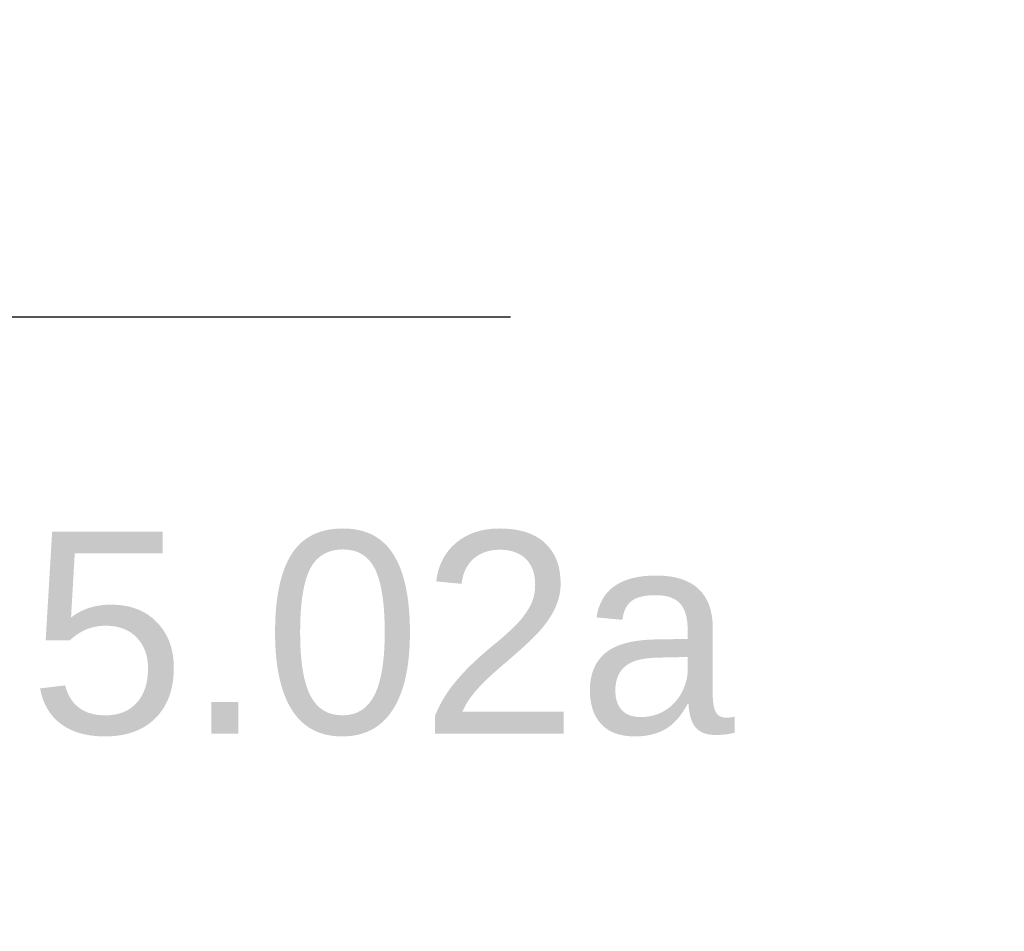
# Model space of a CAD drawing. Header units: metres. Extents: x 63115 to 703450, y -261936 to -53969.
# Tile 126 of 197: x 167477 to 167965, y -131142 to -130691. Entities that reach past the tile are written whole.
import ezdxf
from ezdxf.enums import TextEntityAlignment as Align

# ---------------------------------------------------------------- set-up
doc = ezdxf.new("R2010")
doc.units = ezdxf.units.M
for name, color, linetype in [('_03-PROJECTION', 1, 'Continuous'), ('_05text5', 8, 'Continuous'), ('_11-BLOCKS', 7, 'Continuous')]:
    doc.layers.add(name, color=color, linetype=linetype)
doc.styles.add('NIOstandard', font='arial.ttf')

# ---------------------------------------------------------------- blocks, each defined once
blk = doc.blocks.new('*U86')
at = {"layer": '_05text5', "color": 4}
blk.add_lwpolyline([(0, -715), (0, 50)], dxfattribs=at)
at = {"layer": '_05text5', "style": 'NIOstandard'}
blk.add_attdef('NR', text='', height=150, rotation=90, dxfattribs=at).set_placement((236.23, -188.58), align=Align.BOTTOM_LEFT)

msp = doc.modelspace()

# ---------------------------------------------------------------- linework, layer by layer
at = {"layer": '_03-PROJECTION'}
msp.add_ellipse((160931.8, -130410.61), major_axis=(-6500, 0), ratio=0.638462, start_param=5.35272, end_param=10.194284, dxfattribs=at)

# ---------------------------------------------------------------- block references
at = {"layer": '_11-BLOCKS'}
ref = msp.add_blockref('*U86', (167670.43, -130837.68), dxfattribs=dict(at, rotation=270))
ref.add_attrib('NR', '5.02a', dxfattribs={"layer": '_05text5', "height": 100, "style": 'NIOstandard'}).set_placement((167481.85, -131073.91), align=Align.BOTTOM_LEFT)

doc.saveas('drawing.dxf')
